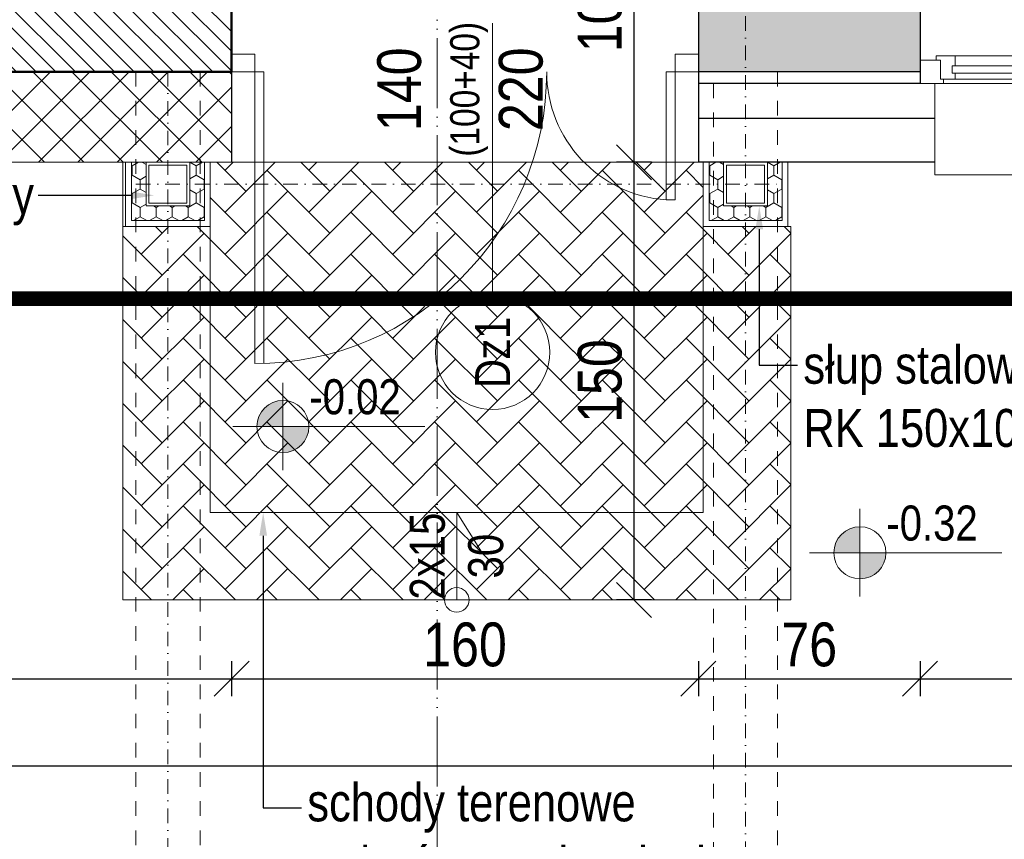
# Model space of a CAD drawing. Header units: millimetres. Extents: x 17147 to 52214, y -18116 to -4632.
# Tile 137 of 186: x 34299 to 34636, y -7270 to -6989. Entities that reach past the tile are written whole.
import ezdxf
from ezdxf import colors
from ezdxf.entities.mleader import LeaderData, LeaderLine
from ezdxf.math import Vec2, Vec3

# ---------------------------------------------------------------- set-up
doc = ezdxf.new("R2010")
doc.units = ezdxf.units.MM
for name, pattern in [('3', [1, 0.5, -0.5]), ('ACAD_ISO03W100', [30, 12, -18]), ('ACAD_ISO05W100', [33, 24, -3, 0, -3, 0, -3]), ('DASHDOT', [1, 0.5, -0.25, 0, -0.25])]:
    doc.linetypes.add(name, pattern=pattern)
doc.layers.get('Defpoints').update_dxf_attribs({"color": 6})
for name, color, linetype, lineweight in [('A-ciekie', 161, 'Continuous', 9), ('A-DRZ', 154, 'Continuous', 0), ('A-konstrukcja-stal', 3, 'Continuous', 13), ('A-kreskowanie', 253, 'Continuous', 0), ('A-OKN', 154, 'Continuous', 9), ('A-opis', 130, 'Continuous', 9), ('A-wymiar', 177, 'Continuous', 0), ('A_SCIANA_ISTN', 253, 'Continuous', 25), ('A_SCIANA_PROJ_KONSTRUKCJA', 3, 'Continuous', 50), ('elewacja C', 253, 'Continuous', 0), ('k_stal_osie', 1, 'DASHDOT', 9)]:
    doc.layers.add(name, color=color, linetype=linetype, lineweight=lineweight)
for name, color, linetype, lineweight, true_color in [('A-izolacja', 7, 'Continuous', 9, 0x4775ff), ('A_CIENKA_WARSTWY', 7, 'Continuous', 15, 0x3a3a92), ('S_KRESKOWANIE_SC_ISTN', 7, 'Continuous', 0, 0x878787)]:
    doc.layers.add(name, color=color, linetype=linetype, lineweight=lineweight, true_color=true_color)
doc.styles.get("Standard").update_dxf_attribs({"font": 'ARIALN.TTF'})
doc.styles.add('wymiary', font='ARIALN.TTF')
doc.dimstyles.new('anka', dxfattribs={"dimtxt": 15, "dimasz": 12, "dimexe": 6, "dimexo": 0.0625, "dimgap": 4, "dimtad": 1, "dimdec": 0, "dimzin": 0, "dimdsep": 46, "dimtxsty": 'wymiary', "dimblk": 'OBLIQUE', "dimcen": 0.09, "dimclrt": 7, "dimadec": 0, "dimazin": 0, "dimtfac": 1, "dimtdec": 0, "dimtix": 1, "dimtofl": 0, "dimtmove": 0, "dimatfit": 3, "dimldrblk": 'OBLIQUE', "dimfxl": 6, "dimfxlon": 1, "dimtfill": 1, "dimtolj": 1, "dimtzin": 0, "dimarcsym": 0})
pattern_1 = [(270, (198, 7e-12), (2.74963064, -4.7625), [3.175, -6.35]), (30, (198, 7e-12), (2.74963066, 4.7625), [3.175, -6.35]), (330, (198, 7e-12), (5.4992613, -1e-08), [-6.35, 3.175])]

# ---------------------------------------------------------------- blocks, each defined once
blk = doc.blocks.new('_OBLIQUE')
at = {"color": 0, "linetype": 'ByBlock'}
blk.add_line((-0.5, -0.5), (0.5, 0.5), dxfattribs=at)
blk = doc.blocks.new('*D404')
at = {"layer": 'A-wymiar', "color": 0, "lineweight": -2, "transparency": 16777216}
for p, q in [((34183.76, -7208.73), (34183.76, -7220.73)), ((34371.51, -7208.73), (34371.51, -7220.73)), ((34183.76, -7214.73), (34371.51, -7214.73))]:
    blk.add_line(p, q, dxfattribs=at)
at = {"layer": 'Defpoints', "color": 0, "transparency": 16777216}
for p in [(34183.76, -7037.73), (34371.51, -7037.73), (34371.51, -7214.73)]:
    blk.add_point(p, dxfattribs=at)
at = {"layer": 'A-wymiar', "color": 0, "lineweight": -2, "transparency": 16777216, "xscale": 12, "yscale": 12, "zscale": 12, "rotation": 180}
blk.add_blockref('_OBLIQUE', (34183.76, -7214.73), dxfattribs=at)
at = {"layer": 'A-wymiar', "color": 0, "lineweight": -2, "transparency": 16777216, "xscale": 12, "yscale": 12, "zscale": 12}
blk.add_blockref('_OBLIQUE', (34371.51, -7214.73), dxfattribs=at)
at = {"layer": 'A-wymiar', "color": 7, "transparency": 16777216, "insert": (34277.64, -7203.08), "char_height": 15, "attachment_point": 5, "style": 'wymiary', "bg_fill": 3, "box_fill_scale": 1.1, "bg_fill_color": 256, "bg_fill_true_color": 13158600, "bg_fill_transparency": 0}
blk.add_mtext('\\A1;188', dxfattribs=at)
blk = doc.blocks.new('*D405')
at = {"layer": 'A-wymiar', "color": 0, "lineweight": -2, "transparency": 16777216}
for p, q in [((34371.51, -7208.73), (34371.51, -7220.73)), ((34531.51, -7208.73), (34531.51, -7220.73)), ((34371.51, -7214.73), (34531.51, -7214.73))]:
    blk.add_line(p, q, dxfattribs=at)
at = {"layer": 'Defpoints', "color": 0, "transparency": 16777216}
for p in [(34371.51, -7037.73), (34531.51, -7037.73), (34531.51, -7214.73)]:
    blk.add_point(p, dxfattribs=at)
at = {"layer": 'A-wymiar', "color": 0, "lineweight": -2, "transparency": 16777216, "xscale": 12, "yscale": 12, "zscale": 12, "rotation": 180}
blk.add_blockref('_OBLIQUE', (34371.51, -7214.73), dxfattribs=at)
at = {"layer": 'A-wymiar', "color": 0, "lineweight": -2, "transparency": 16777216, "xscale": 12, "yscale": 12, "zscale": 12}
blk.add_blockref('_OBLIQUE', (34531.51, -7214.73), dxfattribs=at)
at = {"layer": 'A-wymiar', "color": 7, "transparency": 16777216, "insert": (34451.51, -7203.08), "char_height": 15, "attachment_point": 5, "style": 'wymiary', "bg_fill": 3, "box_fill_scale": 1.1, "bg_fill_color": 256, "bg_fill_true_color": 13158600, "bg_fill_transparency": 0}
blk.add_mtext('\\A1;160', dxfattribs=at)
blk = doc.blocks.new('*D406')
at = {"layer": 'A-wymiar', "color": 0, "lineweight": -2, "transparency": 16777216}
for p, q in [((34531.51, -7208.73), (34531.51, -7220.73)), ((34607.51, -7208.73), (34607.51, -7220.73)), ((34531.51, -7214.73), (34607.51, -7214.73))]:
    blk.add_line(p, q, dxfattribs=at)
at = {"layer": 'Defpoints', "color": 0, "transparency": 16777216}
for p in [(34607.51, -7010.73), (34531.51, -7037.73), (34607.51, -7214.73)]:
    blk.add_point(p, dxfattribs=at)
at = {"layer": 'A-wymiar', "color": 0, "lineweight": -2, "transparency": 16777216, "xscale": 12, "yscale": 12, "zscale": 12, "rotation": 180}
blk.add_blockref('_OBLIQUE', (34531.51, -7214.73), dxfattribs=at)
at = {"layer": 'A-wymiar', "color": 0, "lineweight": -2, "transparency": 16777216, "xscale": 12, "yscale": 12, "zscale": 12}
blk.add_blockref('_OBLIQUE', (34607.51, -7214.73), dxfattribs=at)
at = {"layer": 'A-wymiar', "color": 7, "transparency": 16777216, "insert": (34569.51, -7203.08), "char_height": 15, "attachment_point": 5, "style": 'wymiary', "bg_fill": 3, "box_fill_scale": 1.1, "bg_fill_color": 256, "bg_fill_true_color": 13158600, "bg_fill_transparency": 0}
blk.add_mtext('\\A1;76', dxfattribs=at)
blk = doc.blocks.new('*D155')
at = {"layer": 'A-wymiar', "color": 0, "lineweight": -2, "transparency": 16777216}
for p, q in [((34607.51, -7208.73), (34607.51, -7220.73)), ((34702.51, -7208.73), (34702.51, -7220.73)), ((34607.51, -7214.73), (34702.51, -7214.73))]:
    blk.add_line(p, q, dxfattribs=at)
at = {"layer": 'Defpoints', "color": 0, "transparency": 16777216}
for p in [(34607.51, -7037.73), (34702.51, -7037.73), (34702.51, -7214.73)]:
    blk.add_point(p, dxfattribs=at)
at = {"layer": 'A-wymiar', "color": 0, "lineweight": -2, "transparency": 16777216, "xscale": 12, "yscale": 12, "zscale": 12, "rotation": 180}
blk.add_blockref('_OBLIQUE', (34607.51, -7214.73), dxfattribs=at)
at = {"layer": 'A-wymiar', "color": 0, "lineweight": -2, "transparency": 16777216, "xscale": 12, "yscale": 12, "zscale": 12}
blk.add_blockref('_OBLIQUE', (34702.51, -7214.73), dxfattribs=at)
at = {"layer": 'A-wymiar', "color": 7, "transparency": 16777216, "insert": (34655.01, -7203.08), "char_height": 15, "attachment_point": 5, "style": 'wymiary', "bg_fill": 3, "box_fill_scale": 1.1, "bg_fill_color": 256, "bg_fill_true_color": 13158600, "bg_fill_transparency": 0}
blk.add_mtext('\\A1;95', dxfattribs=at)
blk = doc.blocks.new('*D410')
at = {"layer": 'A-wymiar', "color": 0, "lineweight": -2, "transparency": 16777216}
for p, q in [((32784.01, -7238.73), (32784.01, -7250.73)), ((35233.51, -7238.73), (35233.51, -7250.73)), ((35233.51, -7244.73), (32784.01, -7244.73))]:
    blk.add_line(p, q, dxfattribs=at)
at = {"layer": 'Defpoints', "color": 0, "transparency": 16777216}
for p in [(32784.01, -7037.73), (35233.51, -7037.73), (32784.01, -7244.73)]:
    blk.add_point(p, dxfattribs=at)
at = {"layer": 'A-wymiar', "color": 0, "lineweight": -2, "transparency": 16777216, "xscale": 12, "yscale": 12, "zscale": 12, "rotation": 180}
blk.add_blockref('_OBLIQUE', (32784.01, -7244.73), dxfattribs=at)
at = {"layer": 'A-wymiar', "color": 0, "lineweight": -2, "transparency": 16777216, "xscale": 12, "yscale": 12, "zscale": 12}
blk.add_blockref('_OBLIQUE', (35233.51, -7244.73), dxfattribs=at)
at = {"layer": 'A-wymiar', "color": 7, "transparency": 16777216, "insert": (34008.76, -7233.08), "char_height": 15, "attachment_point": 5, "style": 'wymiary', "bg_fill": 3, "box_fill_scale": 1.1, "bg_fill_color": 256, "bg_fill_true_color": 13158600, "bg_fill_transparency": 0}
blk.add_mtext('\\A1;2450', dxfattribs=at)
blk = doc.blocks.new('*D411')
at = {"layer": 'A-wymiar', "color": 0, "lineweight": -2, "transparency": 16777216}
for p, q in [((34055.46, -6981.73), (34043.46, -6981.73)), ((34049.46, -7037.73), (34049.46, -6981.73)), ((34055.46, -7037.73), (34043.46, -7037.73))]:
    blk.add_line(p, q, dxfattribs=at)
at = {"layer": 'Defpoints', "color": 0, "transparency": 16777216}
for p in [(34049.46, -6981.73), (34188.76, -6981.73), (34336.67, -7037.73)]:
    blk.add_point(p, dxfattribs=at)
at = {"layer": 'A-wymiar', "color": 0, "lineweight": -2, "transparency": 16777216, "xscale": 12, "yscale": 12, "zscale": 12}
for p, rotation in [((34049.46, -6981.73), 90), ((34049.46, -7037.73), 270)]:
    blk.add_blockref('_OBLIQUE', p, dxfattribs=dict(at, rotation=rotation))
at = {"layer": 'A-wymiar', "color": 7, "transparency": 16777216, "insert": (34037.8, -7009.73), "char_height": 15, "attachment_point": 5, "rotation": 90, "style": 'wymiary', "bg_fill": 3, "box_fill_scale": 1.1, "bg_fill_color": 256, "bg_fill_true_color": 13158600, "bg_fill_transparency": 0}
blk.add_mtext('\\A1;56', dxfattribs=at)
blk = doc.blocks.new('*U59')
at = {"layer": 'A-ciekie'}
for p, q in [((18175.78, 17805.34), (18175.78, 17908.34)), ((18175.78, 17908.34), (18177.78, 17908.34)), ((18238.12, 17901.84), (18233.78, 17901.84)), ((18238.12, 17811.84), (18238.12, 17901.84)), ((18233.78, 17811.84), (18238.12, 17811.84)), ((18177.78, 17805.34), (18175.78, 17805.34))]:
    blk.add_line(p, q, dxfattribs=at)
at = {"layer": 'A-izolacja'}
for points in [[(18206.78, 17906.84), (18206.78, 17901.84), (18233.78, 17901.84)], [(18206.78, 17906.84), (18206.78, 17901.84), (18233.78, 17901.84)], [(18206.78, 17906.84), (18206.78, 17901.84), (18233.78, 17901.84)], [(18233.78, 17901.84), (18206.78, 17901.84), (18206.78, 17906.84)], [(18206.78, 17806.84), (18206.78, 17811.84), (18233.78, 17811.84)], [(18233.78, 17811.84), (18206.78, 17811.84), (18206.78, 17806.84)]]:
    blk.add_lwpolyline(points, dxfattribs=at)
at = {"layer": 'A-OKN', "color": 250}
for p, q in [((18198.78, 17900.34), (18198.78, 17906.84)), ((18198.78, 17906.84), (18206.78, 17906.84)), ((18206.78, 17906.84), (18206.78, 17898.84)), ((18197.28, 17894.84), (18197.28, 17901.34)), ((18197.28, 17901.34), (18198.78, 17901.34)), ((18198.78, 17901.34), (18198.78, 17899.84)), ((18198.78, 17899.84), (18205.28, 17899.84)), ((18205.28, 17899.84), (18205.28, 17894.84)), ((18206.78, 17898.84), (18205.28, 17898.84)), ((18197.28, 17812.34), (18197.28, 17818.84)), ((18205.28, 17818.84), (18205.28, 17813.84)), ((18205.28, 17813.84), (18205.28, 17814.84)), ((18205.28, 17814.84), (18206.78, 17814.84)), ((18206.78, 17814.84), (18206.78, 17806.84)), ((18198.78, 17812.34), (18197.28, 17812.34)), ((18205.28, 17813.84), (18198.78, 17813.84)), ((18198.78, 17813.84), (18198.78, 17812.34)), ((18198.78, 17806.84), (18198.78, 17813.34))]:
    blk.add_line(p, q, dxfattribs=at)
at = {"layer": 'A-OKN'}
for p, q in [((18206.78, 17898.84), (18206.78, 17814.84)), ((18200.78, 17895.84), (18200.78, 17894.84)), ((18200.78, 17895.84), (18203.28, 17895.84)), ((18203.28, 17895.84), (18200.78, 17895.84)), ((18200.78, 17895.84), (18200.78, 17894.84)), ((18203.28, 17894.84), (18203.28, 17895.84)), ((18203.28, 17894.84), (18203.28, 17895.84)), ((18200.78, 17894.84), (18197.28, 17894.84)), ((18197.28, 17818.84), (18197.28, 17894.84)), ((18200.78, 17817.84), (18200.78, 17894.84)), ((18203.28, 17894.84), (18203.28, 17817.84)), ((18205.28, 17894.84), (18203.28, 17894.84)), ((18205.28, 17819.34), (18205.28, 17894.84)), ((18205.28, 17894.84), (18205.28, 17818.84)), ((18197.28, 17818.84), (18200.78, 17818.84)), ((18200.78, 17818.84), (18200.78, 17817.84)), ((18203.28, 17817.84), (18200.78, 17817.84)), ((18200.78, 17817.84), (18203.28, 17817.84)), ((18203.28, 17818.84), (18205.28, 17818.84)), ((18203.28, 17817.84), (18203.28, 17818.84))]:
    blk.add_line(p, q, dxfattribs=at)
blk = doc.blocks.new('kota_rzut')
at = {"layer": 'A-opis'}
h = blk.add_hatch(color=256, dxfattribs=at)
h.dxf.hatch_style = 1
h.paths.add_polyline_path([(8442.45, 14654.81, 0.414214), (8433.52, 14645.88), (8442.45, 14645.88)])
h = blk.add_hatch(color=256, dxfattribs=at)
h.dxf.hatch_style = 1
h.paths.add_polyline_path([(8451.38, 14645.88), (8442.45, 14645.88), (8442.45, 14636.94, 0.414214)])
for p, q in [((8442.45, 14660.89), (8442.45, 14630.87)), ((8425.22, 14645.88), (8491.07, 14645.88))]:
    blk.add_line(p, q, dxfattribs=at)
blk.add_circle((8442.45, 14645.88), 8.93, dxfattribs=at)
blk = doc.blocks.new('*D578')
at = {"layer": 'A-wymiar', "color": 0, "lineweight": -2, "transparency": 16777216}
for p, q in [((34023.49, -7059.73), (34011.49, -7059.73)), ((34017.49, -7581.73), (34017.49, -7059.73)), ((34023.49, -7581.73), (34011.49, -7581.73))]:
    blk.add_line(p, q, dxfattribs=at)
at = {"layer": 'Defpoints', "color": 0, "transparency": 16777216}
for p in [(34017.49, -7059.73), (34335.17, -7059.73), (34335.17, -7581.73)]:
    blk.add_point(p, dxfattribs=at)
at = {"layer": 'A-wymiar', "color": 0, "lineweight": -2, "transparency": 16777216, "xscale": 12, "yscale": 12, "zscale": 12}
for p, rotation in [((34017.49, -7059.73), 90), ((34017.49, -7581.73), 270)]:
    blk.add_blockref('_OBLIQUE', p, dxfattribs=dict(at, rotation=rotation))
at = {"layer": 'A-wymiar', "color": 7, "transparency": 16777216, "insert": (34005.83, -7320.73), "char_height": 15, "attachment_point": 5, "rotation": 90, "style": 'wymiary', "bg_fill": 3, "box_fill_scale": 1.1, "bg_fill_color": 256, "bg_fill_true_color": 13158600, "bg_fill_transparency": 0}
blk.add_mtext('\\A1;522', dxfattribs=at)
blk = doc.blocks.new('*D579')
at = {"layer": 'A-wymiar', "color": 0, "lineweight": -2, "transparency": 16777216}
for p, q in [((34017.49, -7037.73), (34017.49, -7025.73)), ((34023.49, -7037.73), (34011.49, -7037.73)), ((34023.49, -7059.73), (34011.49, -7059.73)), ((34017.49, -7059.73), (34017.49, -7071.73))]:
    blk.add_line(p, q, dxfattribs=at)
at = {"layer": 'Defpoints', "color": 0, "transparency": 16777216}
for p in [(34017.49, -7037.73), (34335.17, -7037.73), (34335.17, -7059.73)]:
    blk.add_point(p, dxfattribs=at)
at = {"layer": 'A-wymiar', "color": 0, "lineweight": -2, "transparency": 16777216, "xscale": 12, "yscale": 12, "zscale": 12}
for p, rotation in [((34017.49, -7037.73), 270), ((34017.49, -7059.73), 90)]:
    blk.add_blockref('_OBLIQUE', p, dxfattribs=dict(at, rotation=rotation))
at = {"layer": 'A-wymiar', "color": 7, "transparency": 16777216, "insert": (34005.96, -7048.73), "char_height": 15, "attachment_point": 5, "rotation": 90, "style": 'wymiary', "bg_fill": 3, "box_fill_scale": 1.1, "bg_fill_color": 256, "bg_fill_true_color": 13158600, "bg_fill_transparency": 0}
blk.add_mtext('\\A1;22', dxfattribs=at)
blk = doc.blocks.new('*D580')
at = {"layer": 'A-wymiar', "color": 0, "lineweight": -2, "transparency": 16777216}
for p, q in [((33993.49, -7037.73), (33981.49, -7037.73)), ((33987.49, -7606.61), (33987.49, -7037.73)), ((33993.49, -7606.61), (33981.49, -7606.61))]:
    blk.add_line(p, q, dxfattribs=at)
at = {"layer": 'Defpoints', "color": 0, "transparency": 16777216}
for p in [(33987.49, -7037.73), (34334.17, -7037.73), (34292.54, -7606.61)]:
    blk.add_point(p, dxfattribs=at)
at = {"layer": 'A-wymiar', "color": 0, "lineweight": -2, "transparency": 16777216, "xscale": 12, "yscale": 12, "zscale": 12}
for p, rotation in [((33987.49, -7037.73), 90), ((33987.49, -7606.61), 270)]:
    blk.add_blockref('_OBLIQUE', p, dxfattribs=dict(at, rotation=rotation))
at = {"layer": 'A-wymiar', "color": 7, "transparency": 16777216, "insert": (33975.83, -7322.17), "char_height": 15, "attachment_point": 5, "rotation": 90, "style": 'wymiary', "bg_fill": 3, "box_fill_scale": 1.1, "bg_fill_color": 256, "bg_fill_true_color": 13158600, "bg_fill_transparency": 0}
blk.add_mtext('\\A1;569', dxfattribs=at)
blk = doc.blocks.new('*D587')
at = {"layer": 'A-wymiar', "color": 0, "lineweight": -2, "transparency": 16777216}
for p, q in [((34515.43, -6933.73), (34503.43, -6933.73)), ((34509.43, -6933.73), (34509.43, -7037.73)), ((34515.43, -7037.73), (34503.43, -7037.73))]:
    blk.add_line(p, q, dxfattribs=at)
at = {"layer": 'Defpoints', "color": 0, "transparency": 16777216}
for p in [(34531.51, -6933.73), (34509.43, -7037.73), (34531.51, -7037.73)]:
    blk.add_point(p, dxfattribs=at)
at = {"layer": 'A-wymiar', "color": 0, "lineweight": -2, "transparency": 16777216, "xscale": 12, "yscale": 12, "zscale": 12}
for p, rotation in [((34509.43, -6933.73), 90), ((34509.43, -7037.73), 270)]:
    blk.add_blockref('_OBLIQUE', p, dxfattribs=dict(at, rotation=rotation))
at = {"layer": 'A-wymiar', "color": 7, "transparency": 16777216, "insert": (34497.77, -6985.73), "char_height": 15, "attachment_point": 5, "rotation": 90, "style": 'wymiary', "bg_fill": 3, "box_fill_scale": 1.1, "bg_fill_color": 256, "bg_fill_true_color": 13158600, "bg_fill_transparency": 0}
blk.add_mtext('\\A1;104', dxfattribs=at)
blk = doc.blocks.new('*D588')
at = {"layer": 'A-wymiar', "color": 0, "lineweight": -2, "transparency": 16777216}
for p, q in [((34515.43, -7037.73), (34503.43, -7037.73)), ((34509.43, -7037.73), (34509.43, -7187.73)), ((34515.43, -7187.73), (34503.43, -7187.73))]:
    blk.add_line(p, q, dxfattribs=at)
at = {"layer": 'Defpoints', "color": 0, "transparency": 16777216}
for p in [(34531.51, -7037.73), (34509.43, -7187.73), (34563.17, -7187.73)]:
    blk.add_point(p, dxfattribs=at)
at = {"layer": 'A-wymiar', "color": 0, "lineweight": -2, "transparency": 16777216, "xscale": 12, "yscale": 12, "zscale": 12}
for p, rotation in [((34509.43, -7037.73), 90), ((34509.43, -7187.73), 270)]:
    blk.add_blockref('_OBLIQUE', p, dxfattribs=dict(at, rotation=rotation))
at = {"layer": 'A-wymiar', "color": 7, "transparency": 16777216, "insert": (34497.77, -7112.73), "char_height": 15, "attachment_point": 5, "rotation": 90, "style": 'wymiary', "bg_fill": 3, "box_fill_scale": 1.1, "bg_fill_color": 256, "bg_fill_true_color": 13158600, "bg_fill_transparency": 0}
blk.add_mtext('\\A1;150', dxfattribs=at)
blk = doc.blocks.new('*D610')
at = {"layer": 'A-wymiar', "color": 0, "lineweight": -2, "transparency": 16777216}
for p, q in [((34780.1, -7037.73), (34780.1, -7025.73)), ((34786.1, -7037.73), (34774.1, -7037.73)), ((34774.1, -7059.73), (34786.1, -7059.73)), ((34780.1, -7059.73), (34780.1, -7071.73))]:
    blk.add_line(p, q, dxfattribs=at)
at = {"layer": 'Defpoints', "color": 0, "transparency": 16777216}
for p in [(34856.51, -7037.73), (34562.17, -7059.73), (34780.1, -7059.73)]:
    blk.add_point(p, dxfattribs=at)
at = {"layer": 'A-wymiar', "color": 0, "lineweight": -2, "transparency": 16777216, "xscale": 12, "yscale": 12, "zscale": 12}
for p, rotation in [((34780.1, -7037.73), 270), ((34780.1, -7059.73), 90)]:
    blk.add_blockref('_OBLIQUE', p, dxfattribs=dict(at, rotation=rotation))
at = {"layer": 'A-wymiar', "color": 7, "transparency": 16777216, "insert": (34768.57, -7048.73), "char_height": 15, "attachment_point": 5, "rotation": 90, "style": 'wymiary', "bg_fill": 3, "box_fill_scale": 1.1, "bg_fill_color": 256, "bg_fill_true_color": 13158600, "bg_fill_transparency": 0}
blk.add_mtext('\\A1;22', dxfattribs=at)
blk = doc.blocks.new('*D611')
at = {"layer": 'A-wymiar', "color": 0, "lineweight": -2, "transparency": 16777216}
for p, q in [((34774.1, -7059.73), (34786.1, -7059.73)), ((34780.1, -7059.73), (34780.1, -7187.73)), ((34774.1, -7187.73), (34786.1, -7187.73))]:
    blk.add_line(p, q, dxfattribs=at)
at = {"layer": 'Defpoints', "color": 0, "transparency": 16777216}
for p in [(34562.17, -7059.73), (34563.17, -7187.73), (34780.1, -7187.73)]:
    blk.add_point(p, dxfattribs=at)
at = {"layer": 'A-wymiar', "color": 0, "lineweight": -2, "transparency": 16777216, "xscale": 12, "yscale": 12, "zscale": 12}
for p, rotation in [((34780.1, -7059.73), 90), ((34780.1, -7187.73), 270)]:
    blk.add_blockref('_OBLIQUE', p, dxfattribs=dict(at, rotation=rotation))
at = {"layer": 'A-wymiar', "color": 7, "transparency": 16777216, "insert": (34768.44, -7123.73), "char_height": 15, "attachment_point": 5, "rotation": 90, "style": 'wymiary', "bg_fill": 3, "box_fill_scale": 1.1, "bg_fill_color": 256, "bg_fill_true_color": 13158600, "bg_fill_transparency": 0}
blk.add_mtext('\\A1;128', dxfattribs=at)
blk = doc.blocks.new('*D612')
at = {"layer": 'A-wymiar', "color": 0, "lineweight": -2, "transparency": 16777216}
for p, q in [((34774.1, -7187.73), (34786.1, -7187.73)), ((34780.1, -7187.73), (34780.1, -7581.73)), ((34774.1, -7581.73), (34786.1, -7581.73))]:
    blk.add_line(p, q, dxfattribs=at)
at = {"layer": 'Defpoints', "color": 0, "transparency": 16777216}
for p in [(34563.17, -7187.73), (34562.17, -7581.73), (34780.1, -7581.73)]:
    blk.add_point(p, dxfattribs=at)
at = {"layer": 'A-wymiar', "color": 0, "lineweight": -2, "transparency": 16777216, "xscale": 12, "yscale": 12, "zscale": 12}
for p, rotation in [((34780.1, -7187.73), 90), ((34780.1, -7581.73), 270)]:
    blk.add_blockref('_OBLIQUE', p, dxfattribs=dict(at, rotation=rotation))
at = {"layer": 'A-wymiar', "color": 7, "transparency": 16777216, "insert": (34768.44, -7384.73), "char_height": 15, "attachment_point": 5, "rotation": 90, "style": 'wymiary', "bg_fill": 3, "box_fill_scale": 1.1, "bg_fill_color": 256, "bg_fill_true_color": 13158600, "bg_fill_transparency": 0}
blk.add_mtext('\\A1;394', dxfattribs=at)
blk = doc.blocks.new('*D615')
at = {"layer": 'A-wymiar', "color": 0, "lineweight": -2, "transparency": 16777216}
for p, q in [((34816.1, -7037.73), (34804.1, -7037.73)), ((34810.1, -7037.73), (34810.1, -7603.99)), ((34804.1, -7603.99), (34816.1, -7603.99))]:
    blk.add_line(p, q, dxfattribs=at)
at = {"layer": 'Defpoints', "color": 0, "transparency": 16777216}
for p in [(34856.51, -7037.73), (34562.17, -7603.99), (34810.1, -7603.99)]:
    blk.add_point(p, dxfattribs=at)
at = {"layer": 'A-wymiar', "color": 0, "lineweight": -2, "transparency": 16777216, "xscale": 12, "yscale": 12, "zscale": 12}
for p, rotation in [((34810.1, -7037.73), 90), ((34810.1, -7603.99), 270)]:
    blk.add_blockref('_OBLIQUE', p, dxfattribs=dict(at, rotation=rotation))
at = {"layer": 'A-wymiar', "color": 7, "transparency": 16777216, "insert": (34798.44, -7320.86), "char_height": 15, "attachment_point": 5, "rotation": 90, "style": 'wymiary', "bg_fill": 3, "box_fill_scale": 1.1, "bg_fill_color": 256, "bg_fill_true_color": 13158600, "bg_fill_transparency": 0}
blk.add_mtext('\\A1;566', dxfattribs=at)

msp = doc.modelspace()

# ---------------------------------------------------------------- hatches: boundary and pattern name
at = {"layer": 'A-izolacja'}
h = msp.add_hatch(dxfattribs=at)
h.set_pattern_fill('ANSI37', color=256, scale=3)
h.set_pattern_definition([(45, (14120.981, -10505.342), (-6.735192, 6.735192), []), (135, (14120.981, -10505.342), (-6.735192, -6.735192), [])])
h.paths.add_polyline_path([(34371.51, -7037.73), (34371.51, -7006.73), (34282.26, -7006.73), (34282.26, -7037.73)])
at = {"layer": 'A_SCIANA_PROJ_KONSTRUKCJA', "lineweight": 9, "true_color": 0x2ad533}
h = msp.add_hatch(dxfattribs=at)
h.set_pattern_fill('ANSI31', color=102, scale=1.5, angle=90)
h.paths.add_polyline_path([(34371.51, -7006.73), (34371.51, -6981.73), (34282.26, -6981.73), (34282.26, -7006.73)])
at = {"layer": 'S_KRESKOWANIE_SC_ISTN', "transparency": 33554559}
h = msp.add_hatch(color=256, dxfattribs=at)
h.dxf.hatch_style = 1
h.paths.add_polyline_path([(34560.51, -6933.73), (34557.5, -6933.73), (34531.51, -6933.73), (34531.51, -6981.73), (34531.51, -7006.73), (34607.51, -7006.73), (34607.51, -6981.73), (34560.51, -6981.73)])

# ---------------------------------------------------------------- linework, layer by layer
at = {"layer": 'A-DRZ'}
for points in [[(34371.51, -7000.73), (34371.51, -7006.73), (34379.51, -7006.73), (34379.51, -7000.73)], [(34531.51, -7000.73), (34531.51, -7006.73), (34523.51, -7006.73), (34523.51, -7000.73)]]:
    msp.add_lwpolyline(points, close=True, dxfattribs=at)
for points in [[(34379.51, -7006.73), (34379.51, -7106.73)], [(34523.51, -7006.73), (34523.51, -7050.63)]]:
    msp.add_lwpolyline(points, dxfattribs=at)
at = {"layer": 'A-DRZ', "extrusion": (0, 0, -1)}
for points in [[(-34379.51, -7006.73), (-34382.51, -7006.73), (-34382.51, -7106.73)], [(-34523.51, -7006.73), (-34520.51, -7006.73), (-34520.51, -7050.51)], [(-34520.51, -7050.54), (-34520.51, -7050.63)], [(-34523.51, -7050.63), (-34520.51, -7050.63)]]:
    msp.add_lwpolyline(points, dxfattribs=at)
at = {"layer": 'A-DRZ', "color": 1}
for centre, radius, start, end in [((34379.51, -7006.73), 100, 270, 0), ((34523.51, -7006.73), 44, 180, 266.0904)]:
    msp.add_arc(centre, radius, start, end, dxfattribs=at)
at = {"layer": 'A-izolacja'}
msp.add_lwpolyline([(34282.26, -7006.73), (34371.51, -7006.73), (34371.51, -7037.73), (34282.26, -7037.73)], close=True, dxfattribs=at)
msp.add_lwpolyline([(34284.26, -7037.73), (34371.51, -7037.73)], dxfattribs=at)
at = {"layer": 'A-konstrukcja-stal', "lineweight": 9, "ltscale": 10}
msp.add_lwpolyline([(34342.17, -7037.73), (34342.17, -7052.73), (34357.17, -7052.73), (34357.17, -7037.73), (34342.17, -7037.73)], dxfattribs=at)
msp.add_lwpolyline([(34343.17, -7038.73), (34343.17, -7051.73), (34356.17, -7051.73), (34356.17, -7038.73)], close=True, dxfattribs=at)
at = {"layer": 'A-opis', "color": 156, "linetype": 'ACAD_ISO03W100', "true_color": 0x0f468a, "const_width": 5}
msp.add_lwpolyline([(32546.51, -7006.73), (32546.51, -6357.85), (35344.05, -6357.85), (35344.05, -7084.53), (32740.01, -7084.53)], dxfattribs=at)
at = {"layer": 'A-opis', "lineweight": 9}
msp.add_lwpolyline([(34460.98, -6990.05), (34460.98, -7083.28)], dxfattribs=at)
msp.add_circle((34460.98, -7102.88), 19.6, dxfattribs=at)
at = {"layer": 'A_SCIANA_ISTN'}
for p, q in [((34371.51, -6981.73), (34371.51, -7037.73)), ((34531.51, -6981.73), (34531.51, -7037.73)), ((34607.51, -7006.73), (34531.51, -7006.73)), ((34607.51, -7010.73), (34531.51, -7010.73)), ((34612.51, -7022.73), (34531.51, -7022.73)), ((34612.51, -7037.73), (34531.51, -7037.73))]:
    msp.add_line(p, q, dxfattribs=at)
msp.add_lwpolyline([(34282.26, -6981.73), (34371.51, -6981.73), (34371.51, -7006.73), (34282.26, -7006.73)], close=True, dxfattribs=at)
for points in [[(34531.51, -6981.73), (34531.51, -7037.73)], [(34560.51, -6981.73), (34607.51, -6981.73), (34607.51, -7010.73)]]:
    msp.add_lwpolyline(points, dxfattribs=at)
at = {"layer": 'A_SCIANA_PROJ_KONSTRUKCJA'}
msp.add_lwpolyline([(34282.26, -6981.73), (34371.51, -6981.73), (34371.51, -7006.73), (34282.26, -7006.73)], close=True, dxfattribs=at)

# ---------------------------------------------------------------- texts
at = {"layer": 'A-opis', "insert": (34449.87, -7012.74), "char_height": 15, "width": 42.7859, "attachment_point": 5, "rotation": 90, "style": 'wymiary'}
msp.add_mtext('140\\P{\\H0.66667x;(100+40)}\\P220', dxfattribs=at)
at = {"layer": 'A-opis', "lineweight": 9, "insert": (34460.98, -7102.88), "char_height": 12, "attachment_point": 5, "rotation": 90}
msp.add_mtext_dynamic_manual_height_columns('Dz1', width=15.5896, gutter_width=12.5, heights=[0], dxfattribs=at)

# ---------------------------------------------------------------- next in the draw order: dimensions: what is measured, and where the dimension line sits
at = {"layer": 'A-wymiar'}
dim = msp.add_linear_dim(base=(34371.51, -7214.73), p1=(34183.76, -7037.73), p2=(34371.51, -7037.73), dimstyle='anka', override={"dimtmove": 1}, dxfattribs=at)
dim.commit()
dim.dimension.update_dxf_attribs({"geometry": '*D404', "text_midpoint": (34277.64, -7203.08)})

# ---------------------------------------------------------------- next in the draw order: dimensions: what is measured, and where the dimension line sits
dim = msp.add_linear_dim(base=(34531.51, -7214.73), p1=(34371.51, -7037.73), p2=(34531.51, -7037.73), dimstyle='anka', override={"dimtmove": 1}, dxfattribs=at)
dim.commit()
dim.dimension.update_dxf_attribs({"geometry": '*D405', "text_midpoint": (34451.51, -7203.08)})

# ---------------------------------------------------------------- next in the draw order: dimensions: what is measured, and where the dimension line sits
dim = msp.add_linear_dim(base=(34607.51, -7214.73), p1=(34531.51, -7037.73), p2=(34607.51, -7010.73), dimstyle='anka', override={"dimtmove": 1}, dxfattribs=at)
dim.commit()
dim.dimension.update_dxf_attribs({"geometry": '*D406', "text_midpoint": (34569.51, -7203.08)})

# ---------------------------------------------------------------- next in the draw order: dimensions: what is measured, and where the dimension line sits
dim = msp.add_linear_dim(base=(34702.51, -7214.73), p1=(34607.51, -7037.73), p2=(34702.51, -7037.73), dimstyle='anka', override={"dimtmove": 1}, dxfattribs=at)
dim.commit()
dim.dimension.update_dxf_attribs({"geometry": '*D155', "text_midpoint": (34655.01, -7203.08)})

# ---------------------------------------------------------------- next in the draw order: dimensions: what is measured, and where the dimension line sits
dim = msp.add_linear_dim(base=(32784.0146389, -7244.73364351), p1=(35233.5146389, -7037.72743354), p2=(32784.0146389, -7037.72743354), dimstyle='anka', dxfattribs=at)
dim.commit()
dim.dimension.update_dxf_attribs({"geometry": '*D410', "text_midpoint": (34008.7646389, -7233.07504869)})

# ---------------------------------------------------------------- next in the draw order: hatches: boundary and pattern name
at = {"layer": 'A-kreskowanie', "true_color": 0xe06f1f}
h = msp.add_hatch(dxfattribs=at)
h.set_pattern_fill('HONEY', color=32, angle=-90)
h.paths.add_polyline_path([(34362.17, -7037.73), (34357.17, -7037.73), (34357.17, -7052.73), (34349.67, -7052.73), (34349.67, -7057.73), (34362.17, -7057.73)])
h = msp.add_hatch(dxfattribs=at)
h.set_pattern_fill('HONEY', color=32, angle=-90)
h.set_pattern_definition(pattern_1)
h.paths.add_polyline_path([(34547.67, -7052.73), (34540.17, -7052.73), (34540.17, -7037.73), (34535.17, -7037.73), (34535.17, -7057.73), (34547.67, -7057.73)])
h = msp.add_hatch(dxfattribs=at)
h.set_pattern_fill('HONEY', color=32, angle=-90)
h.set_pattern_definition(pattern_1)
h.paths.add_polyline_path([(34560.17, -7037.73), (34555.17, -7037.73), (34555.17, -7052.73), (34547.67, -7052.73), (34547.67, -7057.73), (34560.17, -7057.73)])

# ---------------------------------------------------------------- next in the draw order: linework, layer by layer
at = {"layer": 'A-konstrukcja-stal', "linetype": '3', "lineweight": 9, "ltscale": 10}
for p, q in [((34338.67, -7006.73), (34338.67, -7623.17)), ((34360.67, -7006.73), (34360.67, -7622.95)), ((34558.67, -7006.73), (34558.67, -7621.03)), ((34536.67, -7010.73), (34536.67, -7621.24))]:
    msp.add_line(p, q, dxfattribs=at)
at = {"layer": 'A-konstrukcja-stal', "lineweight": 9, "ltscale": 10}
msp.add_lwpolyline([(34540.17, -7037.73), (34540.17, -7052.73), (34555.17, -7052.73), (34555.17, -7037.73), (34540.17, -7037.73)], dxfattribs=at)
msp.add_lwpolyline([(34541.17, -7038.73), (34541.17, -7051.73), (34554.17, -7051.73), (34554.17, -7038.73)], close=True, dxfattribs=at)
at = {"layer": 'A-opis', "color": 212, "linetype": 'ACAD_ISO05W100', "true_color": 0xe01fda}
msp.add_lwpolyline([(34442.02, -5685.25), (34442.02, -6862.45), (34442.02, -6862.45), (34442.02, -9462.19)], dxfattribs=at)
at = {"layer": 'A-opis', "lineweight": 9}
msp.add_lwpolyline([(34448.67, -7187.73), (34448.67, -7157.73), (34457.16, -7171.21)], dxfattribs=at)
msp.add_circle((34448.67, -7187.73), 4.21, dxfattribs=at)
at = {"layer": 'A_CIENKA_WARSTWY'}
for points in [[(34342.17, -7037.73), (34342.17, -7052.73), (34357.17, -7052.73), (34357.17, -7037.73)], [(34533.17, -7037.73), (34533.17, -7059.73), (34562.17, -7059.73), (34562.17, -7037.73)], [(34535.17, -7037.73), (34535.17, -7057.73), (34560.17, -7057.73), (34560.17, -7037.73)]]:
    msp.add_lwpolyline(points, dxfattribs=at)
at = {"layer": 'A_CIENKA_WARSTWY', "lineweight": 20}
msp.add_lwpolyline([(34533.17, -7059.73), (34533.17, -7157.73), (34364.17, -7157.73), (34364.17, -7037.73)], dxfattribs=at)
at = {"layer": 'k_stal_osie', "ltscale": 10}
for p, q in [((34547.67, -6987.67), (34547.67, -7621.14)), ((34349.67, -7006.73), (34349.67, -7623.06)), ((34338.67, -7045.23), (34558.67, -7045.23))]:
    msp.add_line(p, q, dxfattribs=at)

# ---------------------------------------------------------------- next in the draw order: block references
at = {"layer": 'A-ciekie'}
for p in [(25946.65, -21774.18), (26144.43, -21817.46)]:
    msp.add_blockref('kota_rzut', p, dxfattribs=at)
at = {"layer": 'elewacja C', "xscale": -1, "rotation": 90}
msp.add_blockref('*U59', (52514.36, 11196.05), dxfattribs=at)

# ---------------------------------------------------------------- next in the draw order: texts
at = {"layer": 'A-opis', "char_height": 12, "attachment_point": 1}
for s, insert in [('-0.02 ', (34398.15, -7112.11)), ('-0.32 ', (34595.93, -7155.39))]:
    msp.add_mtext_dynamic_manual_height_columns(s, width=137.2023, gutter_width=12.5, heights=[0], dxfattribs=dict(at, insert=insert))
at = {"layer": 'A-opis', "lineweight": 9, "insert": (34448.67, -7172.73), "char_height": 12, "attachment_point": 5, "rotation": 90}
msp.add_mtext_dynamic_manual_height_columns('2x15\\P30', width=46.7223, gutter_width=12.5, heights=[0], dxfattribs=at)

# ---------------------------------------------------------------- next in the draw order: dimensions: what is measured, and where the dimension line sits
at = {"layer": 'A-wymiar'}
dim = msp.add_linear_dim(base=(34049.46, -6981.73), p1=(34336.67, -7037.73), p2=(34188.76, -6981.73), angle=90, dimstyle='anka', override={"dimtmove": 1}, dxfattribs=at)
dim.commit()
dim.dimension.update_dxf_attribs({"geometry": '*D411', "text_midpoint": (34037.8, -7009.73)})

# ---------------------------------------------------------------- next in the draw order: leaders
at = {"layer": 'A-opis', "lineweight": 9}
ml = msp.add_multileader_mtext('Standard', dxfattribs=at)
ml.set_content('słup stalowy\\PRK 150x10', color=256)
ml.set_leader_properties()
ml.build(insert=Vec2(0, 0))
ml.multileader.update_dxf_attribs({"arrow_head_size": 8})
ctx = ml.context
ctx.base_point, ctx.char_height, ctx.arrow_head_size, ctx.plane_origin = Vec3(34565.5, -7107.24), 13, 8, Vec3(34552.37, -7103.41)
notes = []
notes.append((ctx, [(0, (1, 1, 0), (34552.37, -7107.24), (1, 0), 13.13, [(0, [(34552.37, -7052.73)], 0, [])])]))
ctx.mtext.insert, ctx.mtext.flow_direction = Vec3(34567.5, -7100.63), 5
ml = msp.add_multileader_mtext('Standard', dxfattribs=at)
ml.set_content('schody terenowe\\Pwykończone kostką betonową \\Plub płytami kamiennymi', color=256)
ml.set_leader_properties()
ml.build(insert=Vec2(0, 0))
ml.multileader.update_dxf_attribs({"dogleg_length": 13.13, "arrow_head_size": 8})
ctx = ml.context
ctx.base_point, ctx.char_height, ctx.arrow_head_size, ctx.plane_origin = Vec3(34395.46, -7259.03), 13, 8, Vec3(34382.33, -7157.73)
notes.append((ctx, [(0, (1, 1, 0), (34382.33, -7259.03), (1, 0), 13.13, [(0, [(34382.33, -7157.73)], 0, [])])]))
ctx.mtext.insert, ctx.mtext.flow_direction = Vec3(34397.46, -7250.61), 5
for ctx, leaders in notes:
    for number, flags, end, landing, length, lines in leaders:
        leader = LeaderData()
        leader.index, (leader.has_last_leader_line, leader.has_dogleg_vector, leader.attachment_direction) = number, flags
        leader.last_leader_point, leader.dogleg_vector, leader.dogleg_length = Vec3(end), Vec3(landing), length
        for number, points, colour, breaks in lines:
            line = LeaderLine()
            line.index, line.vertices, line.color, line.breaks = number, Vec3.list(points), colors.encode_raw_color(colour), breaks
            leader.lines.append(line)
        ctx.leaders.append(leader)

# ---------------------------------------------------------------- next in the draw order: hatches: boundary and pattern name
at = {"layer": 'A-kreskowanie', "true_color": 0xe06f1f}
h = msp.add_hatch(dxfattribs=at)
h.set_pattern_fill('HONEY', color=32, angle=-90)
h.paths.add_polyline_path([(34349.67, -7052.73), (34342.17, -7052.73), (34342.17, -7037.73), (34337.17, -7037.73), (34337.17, -7057.73), (34349.67, -7057.73)])

# ---------------------------------------------------------------- next in the draw order: linework, layer by layer
at = {"layer": 'A_CIENKA_WARSTWY'}
for points in [[(34563.17, -7059.73), (34563.17, -7187.73), (34334.17, -7187.73), (34334.17, -7037.73)], [(34335.17, -7037.73), (34335.17, -7059.73), (34364.17, -7059.73), (34364.17, -7037.73)], [(34337.17, -7037.73), (34337.17, -7057.73), (34362.17, -7057.73), (34362.17, -7037.73)]]:
    msp.add_lwpolyline(points, dxfattribs=at)

# ---------------------------------------------------------------- next in the draw order: leaders
at = {"layer": 'A-opis', "lineweight": 9}
ml = msp.add_multileader_mtext('Standard', dxfattribs=at)
ml.set_content('słup stalowy\\PRK 150x10', color=256)
ml.set_leader_properties()
ml.build(insert=Vec2(0, 0))
ml.multileader.update_dxf_attribs({"arrow_head_size": 8})
ctx = ml.context
ctx.base_point, ctx.char_height, ctx.arrow_head_size, ctx.plane_origin = Vec3(34220.66, -7049.08), 13, 8, Vec3(34344.98, -7099.76)
notes = []
notes.append((ctx, [(0, (1, 1, 0), (34318.32, -7049.08), (-1, 0), 13.13, [(0, [(34344.98, -7049.08)], 0, [])])]))
ctx.mtext.insert, ctx.mtext.flow_direction = Vec3(34222.66, -7042.47), 5
for ctx, leaders in notes:
    for number, flags, end, landing, length, lines in leaders:
        leader = LeaderData()
        leader.index, (leader.has_last_leader_line, leader.has_dogleg_vector, leader.attachment_direction) = number, flags
        leader.last_leader_point, leader.dogleg_vector, leader.dogleg_length = Vec3(end), Vec3(landing), length
        for number, points, colour, breaks in lines:
            line = LeaderLine()
            line.index, line.vertices, line.color, line.breaks = number, Vec3.list(points), colors.encode_raw_color(colour), breaks
            leader.lines.append(line)
        ctx.leaders.append(leader)

# ---------------------------------------------------------------- next in the draw order: dimensions: what is measured, and where the dimension line sits
at = {"layer": 'A-wymiar'}
for base, p1, p2, picture, middle in [((34509.43, -7037.73), (34531.51, -6933.73), (34531.51, -7037.73), '*D587', (34497.77, -6985.73)), ((34017.49, -7059.73), (34335.17, -7581.73), (34335.17, -7059.73), '*D578', (34005.83, -7320.73))]:
    dim = msp.add_linear_dim(base=base, p1=p1, p2=p2, angle=90, dimstyle='anka', override={"dimtmove": 1}, dxfattribs=at)
    dim.commit()
    dim.dimension.update_dxf_attribs({"geometry": picture, "text_midpoint": middle})

# ---------------------------------------------------------------- next in the draw order: dimensions: what is measured, and where the dimension line sits
for base, p1, p2, picture, middle in [((34017.49, -7037.73), (34335.17, -7059.73), (34335.17, -7037.73), '*D579', (34005.96, -7048.73)), ((34509.43, -7187.73), (34531.51, -7037.73), (34563.17, -7187.73), '*D588', (34497.77, -7112.73))]:
    dim = msp.add_linear_dim(base=base, p1=p1, p2=p2, angle=90, dimstyle='anka', override={"dimtmove": 1}, dxfattribs=at)
    dim.commit()
    dim.dimension.update_dxf_attribs({"geometry": picture, "text_midpoint": middle})

# ---------------------------------------------------------------- next in the draw order: dimensions: what is measured, and where the dimension line sits
dim = msp.add_linear_dim(base=(33987.49, -7037.73), p1=(34292.54, -7606.61), p2=(34334.17, -7037.73), angle=90, dimstyle='anka', override={"dimtmove": 1}, dxfattribs=at)
dim.commit()
dim.dimension.update_dxf_attribs({"geometry": '*D580', "text_midpoint": (33975.83, -7322.17)})

# ---------------------------------------------------------------- next in the draw order: hatches: boundary and pattern name
at = {"layer": 'A-wymiar', "transparency": 33554687}
h = msp.add_hatch(dxfattribs=at)
h.set_pattern_fill('AR-HBONE', color=256, scale=0.1)
h.paths.add_polyline_path([(34364.17, -7037.73), (34364.17, -7059.73), (34334.17, -7059.73), (34334.17, -7187.73), (34563.17, -7187.73), (34563.17, -7059.73), (34533.17, -7059.73), (34533.17, -7037.73)])

# ---------------------------------------------------------------- next in the draw order: linework, layer by layer
at = {"layer": 'A-wymiar', "lineweight": 20}
msp.add_lwpolyline([(34364.17, -7037.73), (34364.17, -7059.73), (34334.17, -7059.73), (34334.17, -7187.73), (34563.17, -7187.73), (34563.17, -7059.73), (34533.17, -7059.73), (34533.17, -7037.73), (34364.17, -7037.73)], dxfattribs=at)
at = {"layer": 'A-wymiar'}
msp.add_lwpolyline([(34334.17, -7037.73), (34364.17, -7037.73), (34364.17, -7059.73), (34334.17, -7059.73)], close=True, dxfattribs=at)

# ---------------------------------------------------------------- next in the draw order: dimensions: what is measured, and where the dimension line sits
dim = msp.add_linear_dim(base=(34780.1, -7059.73), p1=(34856.51, -7037.73), p2=(34562.17, -7059.73), angle=90, dimstyle='anka', override={"dimtmove": 1}, dxfattribs=at)
dim.commit()
dim.dimension.update_dxf_attribs({"geometry": '*D610', "text_midpoint": (34768.57, -7048.73)})

# ---------------------------------------------------------------- next in the draw order: dimensions: what is measured, and where the dimension line sits
dim = msp.add_linear_dim(base=(34780.1, -7187.73), p1=(34562.17, -7059.73), p2=(34563.17, -7187.73), angle=90, dimstyle='anka', override={"dimtmove": 1}, dxfattribs=at)
dim.commit()
dim.dimension.update_dxf_attribs({"geometry": '*D611', "text_midpoint": (34768.44, -7123.73)})

# ---------------------------------------------------------------- next in the draw order: dimensions: what is measured, and where the dimension line sits
dim = msp.add_linear_dim(base=(34780.1, -7581.73), p1=(34563.17, -7187.73), p2=(34562.17, -7581.73), angle=90, dimstyle='anka', override={"dimtmove": 1}, dxfattribs=at)
dim.commit()
dim.dimension.update_dxf_attribs({"geometry": '*D612', "text_midpoint": (34768.44, -7384.73)})

# ---------------------------------------------------------------- next in the draw order: dimensions: what is measured, and where the dimension line sits
dim = msp.add_linear_dim(base=(34810.1, -7603.99), p1=(34856.51, -7037.73), p2=(34562.17, -7603.99), angle=90, dimstyle='anka', override={"dimtmove": 1}, dxfattribs=at)
dim.commit()
dim.dimension.update_dxf_attribs({"geometry": '*D615', "text_midpoint": (34798.44, -7320.86)})

doc.saveas('drawing.dxf')
